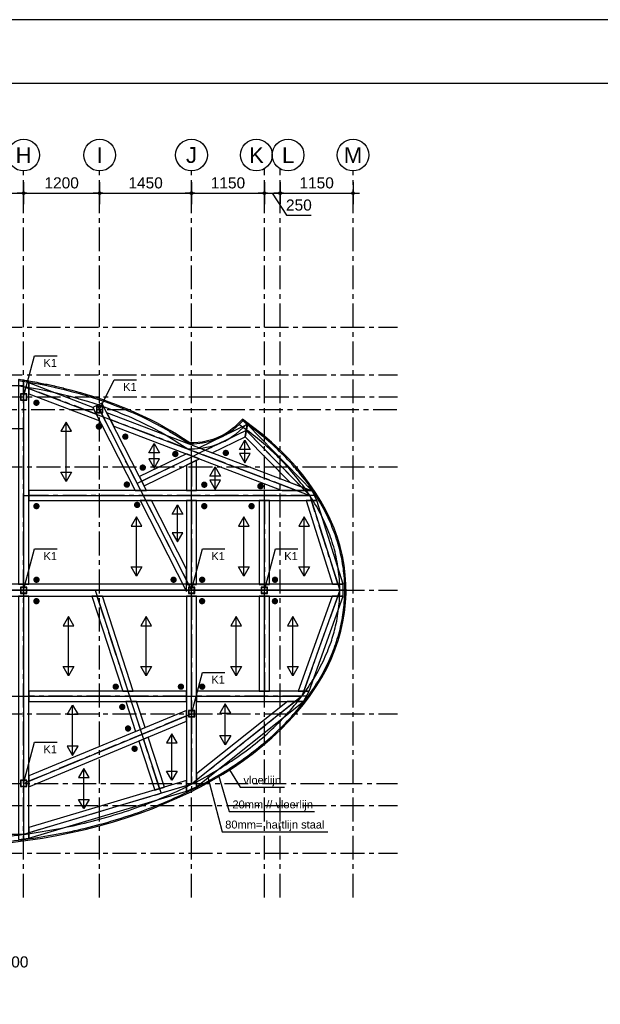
# Model space of a CAD drawing. Extents: x -29722 to 59460, y 0 to 42044.
# Tile 6 of 10: x 13493 to 22658, y 26501 to 42044. Entities that reach past the tile are written whole.
import ezdxf
from ezdxf.enums import TextEntityAlignment as Align

# ---------------------------------------------------------------- set-up
doc = ezdxf.new("R2010")
doc.units = 0
doc.header["$LTSCALE"] = 300
doc.header["$MEASUREMENT"] = 0
doc.header["$PDMODE"] = 3
doc.header["$PDSIZE"] = 2
doc.linetypes.add('CENTER', pattern=[2, 1.25, -0.25, 0.25, -0.25])
doc.linetypes.add('HIDDEN', pattern=[0.375, 0.25, -0.125])
doc.layers.get('0').update_dxf_attribs({"linetype": 'CONTINUOUS'})
doc.layers.get('DEFPOINTS').update_dxf_attribs({"linetype": 'CONTINUOUS'})
for name, color, linetype in [('01', 7, 'CENTER'), ('03', 7, 'CONTINUOUS'), ('05', 1, 'CONTINUOUS'), ('08', 7, 'CONTINUOUS'), ('12', 7, 'CONTINUOUS'), ('21', 3, 'CONTINUOUS'), ('22', 7, 'CONTINUOUS'), ('23', 2, 'CONTINUOUS'), ('24', 1, 'CONTINUOUS'), ('30', 3, 'CONTINUOUS'), ('32', 4, 'CONTINUOUS'), ('33', 3, 'HIDDEN'), ('38', 2, 'CENTER')]:
    doc.layers.add(name, color=color, linetype=linetype)
doc.layers.add('28', color=6, linetype='CONTINUOUS', plot=False)
doc.styles.add('ZI-Arial', font='arial.ttf')
doc.dimstyles.get("Standard").update_dxf_attribs({"dimscale": 50, "dimtxt": 2.5, "dimasz": 1, "dimexe": 0, "dimexo": 0, "dimgap": 0, "dimtad": 0, "dimdsep": 46, "dimtxsty": 'ZI-Arial', "dimblk1": 'DOT2035', "dimblk2": 'DOT2035', "dimsah": 1, "dimcen": -1, "dimse1": 1, "dimse2": 1, "dimazin": 0, "dimtfac": 1, "dimtdec": 0, "dimtix": 1, "dimtmove": 1, "dimatfit": 3, "dimldrblk": 'DOT2035', "dimfxl": 1, "dimtvp": 0.9, "dimtolj": 1, "dimtzin": 0, "dimarcsym": 0})

# ---------------------------------------------------------------- blocks, each defined once
blk = doc.blocks.new('KADER0')
at = {"layer": '05'}
blk.add_lwpolyline([(20, 20), (20, 820.88), (1169.2, 820.88), (1169.2, 20)], close=True, dxfattribs=at)
blk = doc.blocks.new('BORDER')
at = {"layer": '08'}
blk.add_line((1, 1), (0, 1), dxfattribs=at)
blk = doc.blocks.new('*U123')
at = {"layer": '30'}
blk.add_lwpolyline([(-7519, 93), (-7517, -93), (5167, -93), (5169, 93)], close=True, dxfattribs=at)
at = {"layer": '38'}
blk.add_line((5168, 0), (-7518, 0), dxfattribs=at)
at = {"layer": '22', "style": 'ZI-Arial'}
blk.add_attdef('TEKST', text='', height=250, dxfattribs=at).set_placement((-1175, -268), align=Align.CENTER)
blk = doc.blocks.new('*U135')
at = {"layer": '30'}
blk.add_lwpolyline([(-617, 80), (-556, -80), (642, -80), (465, 80)], close=True, dxfattribs=at)
at = {"layer": '38'}
blk.add_line((553, 0), (-587, 0), dxfattribs=at)
at = {"layer": '22', "style": 'ZI-Arial'}
blk.add_attdef('TEKST', text='', height=250, dxfattribs=at).set_placement((-17, 180), align=Align.CENTER)
blk = doc.blocks.new('*U137')
at = {"layer": '30'}
blk.add_lwpolyline([(-398, 80), (-395, -80), (577, -80), (426, 80)], close=True, dxfattribs=at)
at = {"layer": '38'}
blk.add_line((502, 0), (-397, 0), dxfattribs=at)
at = {"layer": '22', "style": 'ZI-Arial'}
blk.add_attdef('TEKST', text='', height=250, dxfattribs=at).set_placement((53, 180), align=Align.CENTER)
blk = doc.blocks.new('*U124')
at = {"layer": '30'}
blk.add_lwpolyline([(-675, 80), (-726, -80), (662, -80), (712, 80)], close=True, dxfattribs=at)
at = {"layer": '38'}
blk.add_line((687, 0), (-701, 0), dxfattribs=at)
at = {"layer": '22', "style": 'ZI-Arial'}
blk.add_attdef('TEKST', text='', height=250, dxfattribs=at).set_placement((-7, 180), align=Align.CENTER)
blk = doc.blocks.new('*U134')
at = {"layer": '30'}
blk.add_lwpolyline([(-1529, 80), (-1529, -80), (1677, -80), (1702, 80)], close=True, dxfattribs=at)
at = {"layer": '38'}
blk.add_line((1689, 0), (-1529, 0), dxfattribs=at)
at = {"layer": '22', "style": 'ZI-Arial'}
blk.add_attdef('TEKST', text='', height=250, dxfattribs=at).set_placement((80, 180), align=Align.CENTER)
blk = doc.blocks.new('*U138')
at = {"layer": '30'}
blk.add_lwpolyline([(-702, 80), (-702, -80), (621, -80), (621, 80)], close=True, dxfattribs=at)
at = {"layer": '38'}
blk.add_line((621, 0), (-702, 0), dxfattribs=at)
at = {"layer": '22', "style": 'ZI-Arial'}
blk.add_attdef('TEKST', text='', height=250, dxfattribs=at).set_placement((-40, 180), align=Align.CENTER)
blk = doc.blocks.new('*U139')
at = {"layer": '30'}
blk.add_lwpolyline([(-2178, 80), (-2178, -80), (2368, -80), (2298, 80)], close=True, dxfattribs=at)
at = {"layer": '38'}
blk.add_line((2333, 0), (-2178, 0), dxfattribs=at)
at = {"layer": '22', "style": 'ZI-Arial'}
blk.add_attdef('TEKST', text='', height=250, dxfattribs=at).set_placement((77, 180), align=Align.CENTER)
blk = doc.blocks.new('*U140')
at = {"layer": '30'}
blk.add_lwpolyline([(-774, 80), (-659, -80), (353, -80), (698, 80)], close=True, dxfattribs=at)
at = {"layer": '38'}
blk.add_line((525, 0), (-716, 0), dxfattribs=at)
at = {"layer": '22', "style": 'ZI-Arial'}
blk.add_attdef('TEKST', text='', height=250, dxfattribs=at).set_placement((-96, 180), align=Align.CENTER)
blk = doc.blocks.new('*U141')
at = {"layer": '30'}
blk.add_lwpolyline([(-820, 80), (-820, -80), (646, -80), (727, 80)], close=True, dxfattribs=at)
at = {"layer": '38'}
blk.add_line((686, 0), (-820, 0), dxfattribs=at)
at = {"layer": '22', "style": 'ZI-Arial'}
blk.add_attdef('TEKST', text='', height=250, dxfattribs=at).set_placement((-67, 180), align=Align.CENTER)
blk = doc.blocks.new('*U166')
at = {"layer": '30'}
blk.add_lwpolyline([(-1713, 80), (-1537, -80), (1309, -80), (1729, 80)], close=True, dxfattribs=at)
at = {"layer": '38'}
blk.add_line((1519, 0), (-1625, 0), dxfattribs=at)
at = {"layer": '22', "style": 'ZI-Arial'}
blk.add_attdef('TEKST', text='', height=250, dxfattribs=at).set_placement((-53, 180), align=Align.CENTER)
blk = doc.blocks.new('*U167')
at = {"layer": '30'}
blk.add_lwpolyline([(-657, 80), (-738, -80), (872, -80), (558, 80)], close=True, dxfattribs=at)
at = {"layer": '38'}
blk.add_line((715, 0), (-697, 0), dxfattribs=at)
at = {"layer": '22', "style": 'ZI-Arial'}
blk.add_attdef('TEKST', text='', height=250, dxfattribs=at).set_placement((9, 180), align=Align.CENTER)
blk = doc.blocks.new('*U168')
at = {"layer": '30'}
blk.add_lwpolyline([(-349, 80), (-349, -80), (127, -80), (49, 80)], close=True, dxfattribs=at)
at = {"layer": '38'}
blk.add_line((88, 0), (-349, 0), dxfattribs=at)
at = {"layer": '22', "style": 'ZI-Arial'}
blk.add_attdef('TEKST', text='', height=250, dxfattribs=at).set_placement((-131, 180), align=Align.CENTER)
blk = doc.blocks.new('*U169')
at = {"layer": '30'}
blk.add_lwpolyline([(-702, 80), (-702, -80), (621, -80), (621, 80)], close=True, dxfattribs=at)
at = {"layer": '38'}
blk.add_line((621, 0), (-702, 0), dxfattribs=at)
at = {"layer": '22', "style": 'ZI-Arial'}
blk.add_attdef('TEKST', text='', height=250, dxfattribs=at).set_placement((-40, 180), align=Align.CENTER)
blk = doc.blocks.new('*U171')
at = {"layer": '30'}
blk.add_lwpolyline([(-1957, 80), (-1937, -80), (1884, -80), (1884, 80)], close=True, dxfattribs=at)
at = {"layer": '38'}
blk.add_line((1884, 0), (-1947, 0), dxfattribs=at)
at = {"layer": '22', "style": 'ZI-Arial'}
blk.add_attdef('TEKST', text='', height=250, dxfattribs=at).set_placement((-31, 180), align=Align.CENTER)
blk = doc.blocks.new('*U172')
at = {"layer": '30'}
blk.add_lwpolyline([(-1646, 80), (-1577, -80), (1432, -80), (1432, 80)], close=True, dxfattribs=at)
at = {"layer": '38'}
blk.add_line((1432, 0), (-1612, 0), dxfattribs=at)
at = {"layer": '22', "style": 'ZI-Arial'}
blk.add_attdef('TEKST', text='', height=250, dxfattribs=at).set_placement((-90, 180), align=Align.CENTER)
blk = doc.blocks.new('*U173')
at = {"layer": '30'}
blk.add_lwpolyline([(-757.5, 80), (-757.5, -80), (744.5, -80), (744.5, 80)], close=True, dxfattribs=at)
at = {"layer": '38'}
blk.add_line((744.5, 0), (-757.5, 0), dxfattribs=at)
at = {"layer": '22', "style": 'ZI-Arial'}
blk.add_attdef('TEKST', text='', height=250, dxfattribs=at).set_placement((-6.5, 180), align=Align.CENTER)
blk = doc.blocks.new('*U174')
at = {"layer": '30'}
blk.add_lwpolyline([(-1245, 80), (-1245, -80), (1245, -80), (1245, 80)], close=True, dxfattribs=at)
at = {"layer": '38'}
blk.add_line((1245, 0), (-1245, 0), dxfattribs=at)
at = {"layer": '22', "style": 'ZI-Arial'}
blk.add_attdef('TEKST', text='', height=250, dxfattribs=at).set_placement((0, 180), align=Align.CENTER)
blk = doc.blocks.new('*U175')
at = {"layer": '30'}
blk.add_lwpolyline([(-794, 80), (-794, -80), (894, -80), (980, 80)], close=True, dxfattribs=at)
at = {"layer": '38'}
blk.add_line((937, 0), (-794, 0), dxfattribs=at)
at = {"layer": '22', "style": 'ZI-Arial'}
blk.add_attdef('TEKST', text='', height=250, dxfattribs=at).set_placement((71, 180), align=Align.CENTER)
blk = doc.blocks.new('*U183')
at = {"layer": '30'}
blk.add_lwpolyline([(-1315, 80), (-1381, -80), (1315, -80), (1381, 80)], close=True, dxfattribs=at)
at = {"layer": '38'}
blk.add_line((1348, 0), (-1348, 0), dxfattribs=at)
at = {"layer": '22', "style": 'ZI-Arial'}
blk.add_attdef('TEKST', text='', height=250, dxfattribs=at).set_placement((0, 180), align=Align.CENTER)
blk = doc.blocks.new('*U184')
at = {"layer": '30'}
blk.add_lwpolyline([(-1275, 80), (-1323, -80), (1275, -80), (1323, 80)], close=True, dxfattribs=at)
at = {"layer": '38'}
blk.add_line((1299, 0), (-1299, 0), dxfattribs=at)
at = {"layer": '22', "style": 'ZI-Arial'}
blk.add_attdef('TEKST', text='', height=250, dxfattribs=at).set_placement((0, 180), align=Align.CENTER)
blk = doc.blocks.new('*U186')
at = {"layer": '30'}
blk.add_lwpolyline([(-947, 80), (-1075, -80), (1085, -80), (885, 80)], close=True, dxfattribs=at)
at = {"layer": '38'}
blk.add_line((985, 0), (-1011, 0), dxfattribs=at)
at = {"layer": '22', "style": 'ZI-Arial'}
blk.add_attdef('TEKST', text='', height=250, dxfattribs=at).set_placement((-13, 180), align=Align.CENTER)
blk = doc.blocks.new('*U185')
at = {"layer": '30'}
blk.add_lwpolyline([(-833, 80), (-776, -80), (819, -80), (762, 80)], close=True, dxfattribs=at)
at = {"layer": '38'}
blk.add_line((791, 0), (-805, 0), dxfattribs=at)
at = {"layer": '22', "style": 'ZI-Arial'}
blk.add_attdef('TEKST', text='', height=250, dxfattribs=at).set_placement((-7, 180), align=Align.CENTER)
blk = doc.blocks.new('*U190')
at = {"layer": '30'}
blk.add_lwpolyline([(-205, 80), (-257, -80), (241, -80), (229, 80)], close=True, dxfattribs=at)
at = {"layer": '38'}
blk.add_line((235, 0), (-231, 0), dxfattribs=at)
at = {"layer": '22', "style": 'ZI-Arial'}
blk.add_attdef('TEKST', text='', height=250, dxfattribs=at).set_placement((2, 180), align=Align.CENTER)
blk = doc.blocks.new('*U191')
at = {"layer": '30'}
blk.add_lwpolyline([(-419, 80), (-407, -80), (405, -80), (409, 80)], close=True, dxfattribs=at)
at = {"layer": '38'}
blk.add_line((407, 0), (-413, 0), dxfattribs=at)
at = {"layer": '22', "style": 'ZI-Arial'}
blk.add_attdef('TEKST', text='', height=250, dxfattribs=at).set_placement((-3, 180), align=Align.CENTER)
blk = doc.blocks.new('*U192')
at = {"layer": '30'}
blk.add_lwpolyline([(-756, 80), (-808, -80), (771, -80), (823, 80)], close=True, dxfattribs=at)
at = {"layer": '38'}
blk.add_line((797, 0), (-782, 0), dxfattribs=at)
at = {"layer": '22', "style": 'ZI-Arial'}
blk.add_attdef('TEKST', text='', height=250, dxfattribs=at).set_placement((7, 180), align=Align.CENTER)
blk = doc.blocks.new('DOT2035')
for p, q in [((0, 3.5), (0, -3.5)), ((-1, 0), (2, 0))]:
    blk.add_line(p, q)
blk.add_circle((0, 0), 0.4)
blk = doc.blocks.new('*D149')
at = {"layer": '21', "color": 0, "lineweight": -2, "transparency": 16777216}
blk.add_line((7850, 2118), (8950, 2118), dxfattribs=at)
at = {"layer": 'DEFPOINTS', "color": 0, "transparency": 16777216}
for p in [(7800, 2468), (9000, 2468), (9000, 2118)]:
    blk.add_point(p, dxfattribs=at)
at = {"color": 0, "lineweight": -2, "transparency": 16777216, "xscale": 50, "yscale": 50, "zscale": 50, "rotation": 180}
blk.add_blockref('DOT2035', (7800, 2118), dxfattribs=at)
at = {"color": 0, "lineweight": -2, "transparency": 16777216, "xscale": 50, "yscale": 50, "zscale": 50}
blk.add_blockref('DOT2035', (9000, 2118), dxfattribs=at)
at = {"layer": '21', "color": 2, "transparency": 16777216, "insert": (8400, 2279), "char_height": 175, "attachment_point": 5, "style": 'ZI-Arial'}
blk.add_mtext('\\A1;1200', dxfattribs=at)
blk = doc.blocks.new('*D150')
at = {"layer": '21', "color": 0, "lineweight": -2, "transparency": 16777216}
blk.add_line((9050, 2118), (10400, 2118), dxfattribs=at)
at = {"layer": 'DEFPOINTS', "color": 0, "transparency": 16777216}
for p in [(9000, 2468), (10450, 2468), (10450, 2118)]:
    blk.add_point(p, dxfattribs=at)
at = {"color": 0, "lineweight": -2, "transparency": 16777216, "xscale": 50, "yscale": 50, "zscale": 50, "rotation": 180}
blk.add_blockref('DOT2035', (9000, 2118), dxfattribs=at)
at = {"color": 0, "lineweight": -2, "transparency": 16777216, "xscale": 50, "yscale": 50, "zscale": 50}
blk.add_blockref('DOT2035', (10450, 2118), dxfattribs=at)
at = {"layer": '21', "color": 2, "transparency": 16777216, "insert": (9725, 2279), "char_height": 175, "attachment_point": 5, "style": 'ZI-Arial'}
blk.add_mtext('\\A1;1450', dxfattribs=at)
blk = doc.blocks.new('*D151')
at = {"layer": '21', "color": 0, "lineweight": -2, "transparency": 16777216}
blk.add_line((10500, 2118), (11550, 2118), dxfattribs=at)
at = {"layer": 'DEFPOINTS', "color": 0, "transparency": 16777216}
for p in [(11600, 2501), (10450, 2468), (11600, 2118)]:
    blk.add_point(p, dxfattribs=at)
at = {"color": 0, "lineweight": -2, "transparency": 16777216, "xscale": 50, "yscale": 50, "zscale": 50, "rotation": 180}
blk.add_blockref('DOT2035', (10450, 2118), dxfattribs=at)
at = {"color": 0, "lineweight": -2, "transparency": 16777216, "xscale": 50, "yscale": 50, "zscale": 50}
blk.add_blockref('DOT2035', (11600, 2118), dxfattribs=at)
at = {"layer": '21', "color": 2, "transparency": 16777216, "insert": (11025, 2279), "char_height": 175, "attachment_point": 5, "style": 'ZI-Arial'}
blk.add_mtext('\\A1;1150', dxfattribs=at)
blk = doc.blocks.new('*D152')
at = {"layer": '21', "color": 0, "lineweight": -2, "transparency": 16777216}
for p, q in [((11650, 2118), (11800, 2118)), ((11725, 2118), (11950, 1768)), ((11950, 1768), (12339, 1768))]:
    blk.add_line(p, q, dxfattribs=at)
at = {"layer": 'DEFPOINTS', "color": 0, "transparency": 16777216}
for p in [(11600, 2501), (11850, 2501), (11850, 2118)]:
    blk.add_point(p, dxfattribs=at)
at = {"color": 0, "lineweight": -2, "transparency": 16777216, "xscale": 50, "yscale": 50, "zscale": 50, "rotation": 180}
blk.add_blockref('DOT2035', (11600, 2118), dxfattribs=at)
at = {"color": 0, "lineweight": -2, "transparency": 16777216, "xscale": 50, "yscale": 50, "zscale": 50}
blk.add_blockref('DOT2035', (11850, 2118), dxfattribs=at)
at = {"layer": '21', "color": 2, "transparency": 16777216, "insert": (12145, 1929), "char_height": 175, "attachment_point": 5, "style": 'ZI-Arial'}
blk.add_mtext('\\A1;250', dxfattribs=at)
blk = doc.blocks.new('*D153')
at = {"layer": '21', "color": 0, "lineweight": -2, "transparency": 16777216}
blk.add_line((11900, 2118), (12950, 2118), dxfattribs=at)
at = {"layer": 'DEFPOINTS', "color": 0, "transparency": 16777216}
for p in [(11850, 2501), (13000, 2468), (13000, 2118)]:
    blk.add_point(p, dxfattribs=at)
at = {"color": 0, "lineweight": -2, "transparency": 16777216, "xscale": 50, "yscale": 50, "zscale": 50, "rotation": 180}
blk.add_blockref('DOT2035', (11850, 2118), dxfattribs=at)
at = {"color": 0, "lineweight": -2, "transparency": 16777216, "xscale": 50, "yscale": 50, "zscale": 50}
blk.add_blockref('DOT2035', (13000, 2118), dxfattribs=at)
at = {"layer": '21', "color": 2, "transparency": 16777216, "insert": (12425, 2279), "char_height": 175, "attachment_point": 5, "style": 'ZI-Arial'}
blk.add_mtext('\\A1;1150', dxfattribs=at)
blk = doc.blocks.new('*D163')
at = {"layer": '21', "color": 0, "lineweight": -2, "transparency": 16777216}
blk.add_line((6550, 2118), (7750, 2118), dxfattribs=at)
at = {"layer": 'DEFPOINTS', "color": 0, "transparency": 16777216}
for p in [(6500, 2468), (7800, 2468), (7800, 2118)]:
    blk.add_point(p, dxfattribs=at)
at = {"color": 0, "lineweight": -2, "transparency": 16777216, "xscale": 50, "yscale": 50, "zscale": 50, "rotation": 180}
blk.add_blockref('DOT2035', (6500, 2118), dxfattribs=at)
at = {"color": 0, "lineweight": -2, "transparency": 16777216, "xscale": 50, "yscale": 50, "zscale": 50}
blk.add_blockref('DOT2035', (7800, 2118), dxfattribs=at)
at = {"layer": '21', "color": 2, "transparency": 16777216, "insert": (7150, 2279), "char_height": 175, "attachment_point": 5, "style": 'ZI-Arial'}
blk.add_mtext('\\A1;1300', dxfattribs=at)
blk = doc.blocks.new('ZI_VR_verd')
at = {"layer": '28'}
blk.add_line((6390, 0), (-6390, 0), dxfattribs=at)
for points in [[(1229, 3329), (1279, 3322), (1369, 3307), (1409, 3300), (1508, 3282), (1540, 3276), (1647, 3255), (1670, 3250), (1786, 3225), (1800, 3222), (1925, 3192), (1930, 3191), (2059, 3158), (2187, 3123), (2200, 3119), (2314, 3085), (2336, 3078), (2440, 3045), (2470, 3035), (2566, 3003), (2604, 2989), (2689, 2958), (2736, 2941), (2812, 2912), (2866, 2890), (2932, 2863), (2994, 2837), (3051, 2811), (3120, 2781), (3168, 2758), (3244, 2722), (3283, 2703), (3365, 2662), (3396, 2645), (3484, 2599), (3507, 2586), (3600, 2533), (3615, 2525), (3713, 2466), (3823, 2396), (3923, 2329), (3989, 2331), (4119, 2344), (4246, 2372), (4308, 2392), (4369, 2416), (4428, 2444), (4486, 2476), (4541, 2511), (4593, 2550), (4644, 2591), (4693, 2635), (4755, 2699)], [(1214, 3230), (1263, 3223), (1352, 3208), (1392, 3202), (1490, 3184), (1521, 3178), (1627, 3157), (1649, 3152), (1765, 3127), (1777, 3124), (1901, 3095), (1905, 3094), (2033, 3061), (2160, 3026), (2172, 3023), (2285, 2989), (2306, 2983), (2410, 2950), (2439, 2940), (2533, 2908), (2570, 2895), (2655, 2865), (2700, 2848), (2775, 2819), (2828, 2797), (2894, 2770), (2954, 2745), (3011, 2720), (3078, 2690), (3126, 2668), (3200, 2632), (3239, 2613), (3319, 2573), (3350, 2557), (3436, 2511), (3458, 2499), (3550, 2447), (3564, 2438), (3660, 2381), (3768, 2313), (3894, 2229), (3995, 2231), (4134, 2245), (4272, 2276), (4342, 2298), (4409, 2325), (4474, 2355), (4537, 2390), (4597, 2429), (4655, 2471), (4709, 2515), (4762, 2563), (4826, 2628)], [(1226, 3309), (1276, 3302), (1365, 3287), (1406, 3280), (1504, 3263), (1536, 3257), (1643, 3235), (1666, 3231), (1782, 3205), (1796, 3202), (1920, 3173), (1925, 3172), (2053, 3139), (2181, 3103), (2194, 3100), (2308, 3066), (2330, 3059), (2434, 3026), (2464, 3016), (2559, 2984), (2597, 2971), (2682, 2940), (2729, 2922), (2804, 2893), (2858, 2872), (2925, 2844), (2986, 2818), (3043, 2793), (3112, 2762), (3160, 2740), (3235, 2704), (3275, 2685), (3356, 2644), (3387, 2628), (3474, 2581), (3497, 2568), (3590, 2516), (3605, 2507), (3702, 2449), (3812, 2380), (3917, 2309), (3990, 2311), (4122, 2324), (4251, 2353), (4315, 2373), (4377, 2398), (4438, 2427), (4496, 2459), (4552, 2495), (4606, 2534), (4657, 2576), (4706, 2621), (4769, 2685)], [(4204, -2928), (4432, -3812), (6100, -3812)], [(4378, -2920), (4546, -3494), (5892, -3494)], [(4552, -2835), (4720, -3110), (5420, -3110)]]:
    blk.add_lwpolyline(points, dxfattribs=at)
blk.add_ellipse((0, 0), major_axis=(6390, 0), ratio=0.632238, start_param=8.520473, end_param=13.297876, dxfattribs=at)
for points, knots in [([(-3942, 3158), (-4018, 3120), (-4093, 3081), (-4290, 2973), (-4410, 2902), (-4640, 2755), (-4751, 2679), (-4963, 2521), (-5064, 2440), (-5256, 2273), (-5347, 2187), (-5518, 2010), (-5598, 1920), (-5747, 1736), (-5816, 1643), (-5942, 1452), (-5999, 1355), (-6101, 1160), (-6146, 1060), (-6224, 860), (-6257, 759), (-6311, 556), (-6331, 453), (-6360, 248), (-6368, 145), (-6371, -61), (-6367, -164), (-6345, -369), (-6328, -472), (-6281, -676), (-6252, -777), (-6180, -979), (-6139, -1078), (-6043, -1276), (-5989, -1373), (-5869, -1565), (-5804, -1660), (-5661, -1845), (-5584, -1937), (-5419, -2115), (-5331, -2202), (-5145, -2372), (-5046, -2455), (-4840, -2615), (-4731, -2693), (-4506, -2843), (-4388, -2915), (-4145, -3054), (-4019, -3120), (-3760, -3246), (-3626, -3306), (-3352, -3420), (-3211, -3473), (-2924, -3573), (-2777, -3619), (-2479, -3704), (-2327, -3743), (-2019, -3814), (-1863, -3846), (-1547, -3901), (-1387, -3925), (-1066, -3965), (-904, -3981), (-578, -4005), (-414, -4013), (-87, -4021), (77, -4021), (405, -4013), (568, -4005), (894, -3982), (1056, -3966), (1378, -3926), (1537, -3902), (1853, -3847), (2010, -3816), (2318, -3746), (2470, -3707), (2769, -3622), (2915, -3575), (3203, -3476), (3344, -3423), (3618, -3310), (3752, -3250), (4012, -3124), (4138, -3058), (4381, -2919), (4499, -2847), (4725, -2698), (4833, -2620), (5040, -2460), (5139, -2377), (5325, -2207), (5414, -2120), (5579, -1942), (5656, -1851), (5800, -1665), (5865, -1571), (5985, -1379), (6040, -1281), (6136, -1084), (6178, -985), (6250, -783), (6280, -682), (6327, -478), (6344, -376), (6366, -170), (6371, -67), (6368, 139), (6361, 242), (6333, 447), (6312, 550), (6259, 753), (6227, 854), (6149, 1054), (6104, 1154), (6002, 1350), (5945, 1446), (5820, 1637), (5751, 1731), (5603, 1915), (5523, 2005), (5352, 2181), (5262, 2268), (5070, 2435), (4969, 2517), (4824, 2625), (4784, 2654), (4744, 2682)], [8.520473, 8.520473, 8.520473, 8.520473, 8.56614, 8.56614, 8.643241, 8.643241, 8.720341, 8.720341, 8.797441, 8.797441, 8.874542, 8.874542, 8.951642, 8.951642, 9.028743, 9.028743, 9.105843, 9.105843, 9.182943, 9.182943, 9.260044, 9.260044, 9.337144, 9.337144, 9.414245, 9.414245, 9.491345, 9.491345, 9.568445, 9.568445, 9.645546, 9.645546, 9.722646, 9.722646, 9.799746, 9.799746, 9.876847, 9.876847, 9.953947, 9.953947, 10.031048, 10.031048, 10.108148, 10.108148, 10.185248, 10.185248, 10.262349, 10.262349, 10.339449, 10.339449, 10.41655, 10.41655, 10.49365, 10.49365, 10.57075, 10.57075, 10.647851, 10.647851, 10.724951, 10.724951, 10.802052, 10.802052, 10.879152, 10.879152, 10.956252, 10.956252, 11.033353, 11.033353, 11.110453, 11.110453, 11.187554, 11.187554, 11.264654, 11.264654, 11.341754, 11.341754, 11.418855, 11.418855, 11.495955, 11.495955, 11.573056, 11.573056, 11.650156, 11.650156, 11.727256, 11.727256, 11.804357, 11.804357, 11.881457, 11.881457, 11.958558, 11.958558, 12.035658, 12.035658, 12.112758, 12.112758, 12.189859, 12.189859, 12.266959, 12.266959, 12.34406, 12.34406, 12.42116, 12.42116, 12.49826, 12.49826, 12.575361, 12.575361, 12.652461, 12.652461, 12.729561, 12.729561, 12.806662, 12.806662, 12.883762, 12.883762, 12.960863, 12.960863, 13.037963, 13.037963, 13.115063, 13.115063, 13.192164, 13.192164, 13.269264, 13.269264, 13.297876, 13.297876, 13.297876, 13.297876]), ([(-3906, 3086), (-3981, 3048), (-4055, 3010), (-4272, 2891), (-4411, 2808), (-4641, 2658), (-4735, 2592), (-4914, 2457), (-5001, 2388), (-5174, 2239), (-5259, 2160), (-5421, 1997), (-5497, 1913), (-5640, 1744), (-5706, 1657), (-5828, 1482), (-5884, 1393), (-5985, 1213), (-6030, 1122), (-6110, 939), (-6144, 846), (-6203, 660), (-6226, 566), (-6263, 378), (-6275, 283), (-6290, 94), (-6292, 0), (-6284, -190), (-6275, -284), (-6246, -473), (-6226, -567), (-6175, -754), (-6144, -847), (-6071, -1031), (-6030, -1123), (-5936, -1304), (-5883, -1394), (-5768, -1571), (-5705, -1658), (-5570, -1830), (-5497, -1914), (-5341, -2079), (-5259, -2160), (-5085, -2318), (-4993, -2395), (-4798, -2547), (-4693, -2622), (-4474, -2768), (-4359, -2839), (-4121, -2975), (-3998, -3041), (-3743, -3166), (-3611, -3226), (-3337, -3339), (-3196, -3393), (-2906, -3494), (-2757, -3542), (-2449, -3630), (-2291, -3670), (-1969, -3743), (-1806, -3775), (-1476, -3831), (-1309, -3855), (-973, -3894), (-804, -3909), (-464, -3931), (-293, -3937), (49, -3941), (220, -3939), (561, -3926), (731, -3915), (1069, -3884), (1237, -3864), (1570, -3816), (1736, -3788), (2061, -3723), (2222, -3687), (2538, -3605), (2694, -3561), (2998, -3464), (3147, -3411), (3438, -3299), (3580, -3239), (3855, -3113), (3989, -3046), (4247, -2906), (4371, -2832), (4610, -2680), (4724, -2601), (4942, -2437), (5045, -2352), (5241, -2178), (5333, -2088), (5505, -1905), (5585, -1811), (5733, -1621), (5801, -1524), (5923, -1326), (5978, -1226), (6075, -1024), (6117, -922), (6181, -735), (6205, -650), (6249, -461), (6266, -357), (6288, -149), (6292, -45), (6287, 164), (6278, 268), (6246, 476), (6224, 579), (6165, 785), (6130, 888), (6045, 1090), (5997, 1191), (5887, 1389), (5825, 1487), (5689, 1680), (5615, 1775), (5469, 1945), (5398, 2021), (5248, 2171), (5168, 2244), (5003, 2387), (4916, 2456), (4783, 2556), (4741, 2586), (4698, 2617)], [8.520473, 8.520473, 8.520473, 8.520473, 8.566089, 8.566089, 8.65732, 8.65732, 8.724073, 8.724073, 8.790826, 8.790826, 8.863984, 8.863984, 8.937143, 8.937143, 9.010302, 9.010302, 9.08346, 9.08346, 9.156619, 9.156619, 9.229778, 9.229778, 9.302936, 9.302936, 9.376095, 9.376095, 9.449254, 9.449254, 9.522412, 9.522412, 9.595571, 9.595571, 9.66873, 9.66873, 9.741888, 9.741888, 9.815047, 9.815047, 9.888206, 9.888206, 9.961364, 9.961364, 10.034523, 10.034523, 10.107228, 10.107228, 10.183053, 10.183053, 10.259546, 10.259546, 10.336047, 10.336047, 10.413455, 10.413455, 10.49171, 10.49171, 10.571028, 10.571028, 10.652071, 10.652071, 10.733114, 10.733114, 10.814157, 10.814157, 10.8952, 10.8952, 10.976243, 10.976243, 11.057286, 11.057286, 11.138329, 11.138329, 11.219372, 11.219372, 11.300415, 11.300415, 11.381458, 11.381458, 11.462501, 11.462501, 11.543545, 11.543545, 11.624588, 11.624588, 11.705631, 11.705631, 11.786674, 11.786674, 11.867717, 11.867717, 11.94876, 11.94876, 12.029803, 12.029803, 12.110846, 12.110846, 12.191889, 12.191889, 12.272932, 12.272932, 12.353975, 12.353975, 12.420463, 12.420463, 12.501067, 12.501067, 12.58167, 12.58167, 12.662274, 12.662274, 12.742877, 12.742877, 12.823481, 12.823481, 12.904084, 12.904084, 12.984687, 12.984687, 13.065291, 13.065291, 13.132491, 13.132491, 13.19969, 13.19969, 13.26689, 13.26689, 13.297876, 13.297876, 13.297876, 13.297876])]:
    blk.add_open_spline(points, degree=3, knots=knots, dxfattribs=at)
at = {"layer": '28', "style": 'ZI-Arial'}
for s, p in [('vloerlijn', (4770, -3060)), ('20mm // vloerlijn', (4596, -3444)), ('80mm= hartlijn staal', (4482, -3762))]:
    blk.add_text(s, height=125, dxfattribs=at).set_placement(p)
blk = doc.blocks.new('ZI_HL_ST')
at = {"layer": '28'}
for p, q in [((-1300, 3230), (1300, 3230)), ((1300, 3230), (1300, 0)), ((1300, 3217), (2557, 2738)), ((2500, 2850), (3142, 1589)), ((2557, 2738), (5817, 1496)), ((-1300, 2550), (1300, 2550)), ((4814, 2520), (4072, 2161)), ((5817, 1496), (4814, 2520)), ((3950, 1589), (3950, 2207)), ((3950, 2102), (3092, 1687)), ((4072, 2161), (3950, 2102)), ((3142, 1589), (3950, 0)), ((3950, 0), (3950, 1589)), ((5100, 0), (5100, 1589)), ((1300, 1496), (5817, 1496)), ((5817, 1496), (6290, 0)), ((-3950, 0), (6290, 0)), ((1300, 0), (1300, -3855)), ((2430, 0), (2973, -1675)), ((3950, -3064), (3950, 0)), ((5100, -1675), (5100, 0)), ((6290, 0), (5691, -1675)), ((-1300, -1675), (1300, -1675)), ((1300, -1675), (3950, -1675)), ((2973, -1675), (3167, -2275)), ((5691, -1675), (3950, -3064)), ((3950, -1675), (5691, -1675)), ((1300, -3050), (3950, -1950)), ((3167, -2275), (3469, -3207)), ((3950, -3064), (1300, -3855)), ((1300, -3855), (-1300, -3855))]:
    blk.add_line(p, q, dxfattribs=at)
blk = doc.blocks.new('*U194')
at = {"layer": '30'}
blk.add_lwpolyline([(-377, 80), (-226, -80), (355, -80), (469, 80)], close=True, dxfattribs=at)
at = {"layer": '38'}
blk.add_line((412, 0), (-302, 0), dxfattribs=at)
at = {"layer": '22', "style": 'ZI-Arial'}
blk.add_attdef('TEKST', text='', height=250, dxfattribs=at).set_placement((55, 180), align=Align.CENTER)
blk = doc.blocks.new('K100x100x6.3s', base_point=(50, 50))
at = {"layer": '33'}
blk.add_lwpolyline([(8, 0), (92, 0, 0.4142136), (100, 8), (100, 92, 0.4142136), (92, 100), (8, 100, 0.4142136), (0, 92), (0, 8, 0.4142136), (8, 0, 0.4142136)], format="xyb", dxfattribs=at)
blk.add_lwpolyline([(8, 6.3), (92, 6.3, 0.4142136), (93.7, 8), (93.7, 92, 0.4142136), (92, 93.7), (8, 93.7, 0.4142136), (6.3, 92), (6.3, 8, 0.4142136)], format="xyb", close=True, dxfattribs=at)
blk = doc.blocks.new('*U213')
at = {"layer": '22'}
for p, q in [((0, 0), (174, 651)), ((174, 651), (527, 651))]:
    blk.add_line(p, q, dxfattribs=at)
at = {"layer": '28'}
blk.add_lwpolyline([(-50, -50), (50, -50), (50, 50), (-50, 50)], close=True, dxfattribs=at)
blk.add_blockref('K100x100x6.3s', (0, 0))
at = {"layer": '22', "style": 'ZI-Arial'}
blk.add_text('K1', height=125, dxfattribs=at).set_placement((313, 476))
blk = doc.blocks.new('*U234')
at = {"layer": '22'}
for p, q in [((0, 0), (231, 472)), ((231, 472), (583, 472))]:
    blk.add_line(p, q, dxfattribs=at)
at = {"layer": '28'}
blk.add_lwpolyline([(-50, -50), (50, -50), (50, 50), (-50, 50)], close=True, dxfattribs=at)
blk.add_blockref('K100x100x6.3s', (0, 0))
at = {"layer": '22', "style": 'ZI-Arial'}
blk.add_text('K1', height=125, dxfattribs=at).set_placement((370, 297))
blk = doc.blocks.new('*U249')
at = {"layer": '03'}
blk.add_line((-938, 0), (938, 0), dxfattribs=at)
for points in [[(-938, 0), (-645, -169), (-645, 169)], [(938, 0), (645, -169), (645, 169)]]:
    blk.add_lwpolyline(points, close=True, dxfattribs=at)
blk = doc.blocks.new('*U256')
at = {"layer": '03'}
blk.add_line((-736, 0), (736, 0), dxfattribs=at)
for points in [[(-736, 0), (-443, -169), (-443, 169)], [(736, 0), (443, -169), (443, 169)]]:
    blk.add_lwpolyline(points, close=True, dxfattribs=at)
blk = doc.blocks.new('*U259')
at = {"layer": '03'}
blk.add_line((-644, 0), (644, 0), dxfattribs=at)
for points in [[(-644, 0), (-351, -169), (-351, 169)], [(644, 0), (351, -169), (351, 169)]]:
    blk.add_lwpolyline(points, close=True, dxfattribs=at)
blk = doc.blocks.new('*U258')
at = {"layer": '03'}
blk.add_line((-636, 0), (636, 0), dxfattribs=at)
for points in [[(-636, 0), (-343, -169), (-343, 169)], [(636, 0), (343, -169), (343, 169)]]:
    blk.add_lwpolyline(points, close=True, dxfattribs=at)
blk = doc.blocks.new('*U260')
at = {"layer": '03'}
blk.add_line((-389, 0), (389, 0), dxfattribs=at)
for points in [[(-389, 0), (-96, -169), (-96, 169)], [(389, 0), (96, -169), (96, 169)]]:
    blk.add_lwpolyline(points, close=True, dxfattribs=at)
blk = doc.blocks.new('*U253')
at = {"layer": '03'}
blk.add_line((-356, 0), (356, 0), dxfattribs=at)
for points in [[(-356, 0), (-63, -169), (-63, 169)], [(356, 0), (63, -169), (63, 169)]]:
    blk.add_lwpolyline(points, close=True, dxfattribs=at)
blk = doc.blocks.new('*U261')
at = {"layer": '03'}
blk.add_line((-588, 0), (588, 0), dxfattribs=at)
for points in [[(-588, 0), (-295, -169), (-295, 169)], [(588, 0), (295, -169), (295, 169)]]:
    blk.add_lwpolyline(points, close=True, dxfattribs=at)
blk = doc.blocks.new('*U262')
at = {"layer": '03'}
blk.add_line((-792, 0), (792, 0), dxfattribs=at)
for points in [[(-792, 0), (-499, -169), (-499, 169)], [(792, 0), (499, -169), (499, 169)]]:
    blk.add_lwpolyline(points, close=True, dxfattribs=at)
blk = doc.blocks.new('Zi_ASSEN')
at = {"layer": '01'}
for p, q in [((11600, -9000), (11600, 2501.494)), ((11850, -9000), (11850, 2501.494)), ((7800, -9000), (7800, 2468)), ((9000, -9000), (9000, 2468)), ((10450, -9000), (10450, 2468)), ((13000, -9000), (13000, 2468)), ((-3395.5, 0), (13700, 0)), ((-3395.5, -750), (13700, -750)), ((-3990.551, -1100), (13700, -1100)), ((-3483.019, -1300), (13700, -1300)), ((-3395.5, -2200), (13700, -2200)), ((-3395.5, -4150), (13700, -4150)), ((-3395.5, -6100), (13700, -6100)), ((-3428.994, -7200), (13700, -7200)), ((-3396.753, -7550), (13700, -7550)), ((-3395.5, -8300), (13700, -8300))]:
    blk.add_line(p, q, dxfattribs=at)
at = {"layer": '12'}
for centre in [(7800, 2718), (9000, 2718), (10450, 2718), (11475, 2718), (11975, 2718), (13000, 2718)]:
    blk.add_circle(centre, 250, dxfattribs=at)
at = {"layer": '24', "style": 'ZI-Arial'}
for s, p in [('H', (7800, 2718)), ('I', (9000, 2718)), ('J', (10450, 2718)), ('K', (11475, 2718)), ('L', (11975, 2718)), ('M', (13000, 2718))]:
    blk.add_text(s, height=250, dxfattribs=at).set_placement(p, align=Align.MIDDLE)
at = {"layer": '21'}
for base, p1, p2, picture, middle in [((11600, 2118), (10450, 2468), (11600, 2501.494), '*D151', (11025, 2278.83)), ((13000, 2118), (11850, 2501.494), (13000, 2468), '*D153', (12425, 2278.83)), ((7800, 2118), (6500, 2468), (7800, 2468), '*D163', (7150, 2278.938)), ((9000, 2118), (7800, 2468), (9000, 2468), '*D149', (8400, 2278.83)), ((10450, 2118), (9000, 2468), (10450, 2468), '*D150', (9725, 2278.83))]:
    dim = blk.add_linear_dim(base=base, p1=p1, p2=p2, dimstyle='Standard', override={"dimtxt": 3.5, "dimclrt": 2}, dxfattribs=at)
    dim.commit()
    dim.dimension.update_dxf_attribs({"geometry": picture, "text_midpoint": middle})
dim = blk.add_linear_dim(base=(11850, 2118), p1=(11600, 2501.494), p2=(11850, 2501.494), dimstyle='Standard', override={"dimtxt": 3.5, "dimclrt": 2}, dxfattribs=at)
dim.commit()
dim.dimension.update_dxf_attribs({"geometry": '*D152', "text_midpoint": (11950, 1768), "dimtype": 128})

msp = doc.modelspace()

# ---------------------------------------------------------------- linework, layer by layer
at = {"layer": '32'}
for points, const_width in [([(13782, 35997, 1), (13732, 35997, 1)], 49.8), ([(14769, 35621, 1), (14718, 35621, 1)], 49.8), ([(15185, 35462, 1), (15135, 35462, 1)], 49.8), ([(15975, 35188, 1), (15924, 35188, 1)], 49.8), ([(16772, 35205, 1), (16722, 35205, 1)], 49.8), ([(15461, 34973, 1), (15410, 34973, 1)], 49.8), ([(15210, 34705, 1), (15159, 34705, 1)], 49.8), ([(16432, 34703, -1), (16382, 34703, -1)], 49.8), ([(17267, 34680, -1), (17318, 34680, -1)], 49.8), ([(13782, 34365, 1), (13732, 34365, 1)], 49.8), ([(15372, 34385, 1), (15322, 34385, 1)], 49.8), ([(16432, 34365, 1), (16382, 34365, 1)], 49.8), ([(17128, 34365, -1), (17179, 34365, -1)], 49.8), ([(13783, 33203, -1), (13733, 33203, -1)], 49.7), ([(15947, 33203, -1), (15897, 33203, -1)], 49.7), ([(16398, 33203, -1), (16348, 33203, -1)], 49.7), ([(17548, 33203, -1), (17498, 33203, -1)], 49.7), ([(13782, 32865, 1), (13732, 32865, 1)], 49.7), ([(16397, 32865, 1), (16347, 32865, 1)], 49.7), ([(17547, 32865, 1), (17497, 32865, 1)], 49.7), ([(14984, 31515, 1), (15034, 31515, 1)], 49.7), ([(16013, 31515, 1), (16063, 31515, 1)], 49.7), ([(16398, 31515, -1), (16348, 31515, -1)], 49.7), ([(15087, 31195, 1), (15137, 31195, 1)], 49.7), ([(15178, 30855, 1), (15228, 30855, 1)], 49.7), ([(15282, 30535, 1), (15332, 30535, 1)], 49.7)]:
    msp.add_lwpolyline(points, format="xyb", close=True, dxfattribs=dict(at, const_width=const_width))

# ---------------------------------------------------------------- block references
for name, xscale, yscale, zscale in [('BORDER', 59460, 42044, 59460), ('KADER0', 50, 50, 50)]:
    msp.add_blockref(name, (0, 0), dxfattribs=dict(xscale=xscale, yscale=yscale, zscale=zscale))
for name, p in [('Zi_ASSEN', (5755, 37188)), ('ZI_VR_verd', (12255, 33038)), ('*U213', (13555, 36088)), ('ZI_HL_ST', (12255, 33038)), ('*U234', (14755, 35888)), ('*U139', (15814, 34534)), ('*U213', (13555, 33038)), ('*U213', (16205, 33038)), ('*U213', (17356, 33038)), ('*U123', (13430, 33038)), ('*U213', (16205, 31088)), ('*U174', (14880, 31363)), ('*U175', (17080, 31363)), ('*U213', (13555, 29988))]:
    msp.add_blockref(name, p)
for name, p, rotation in [('*U134', (13555, 34660), 90), ('*U135', (14184, 36015), 339.1438461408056), ('*U141', (15092, 35225), 296.9657144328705), ('*U166', (16442, 35155), 339.1438461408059), ('*U194', (16698, 35378), 25.8073808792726), ('*U140', (17571, 35045), 314.4259337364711), ('*U137', (15776, 34932), 25.80738087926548), ('*U168', (16205, 34963), 90), ('*U167', (15801, 33832), 296.9657144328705), ('*U169', (16205, 33832), 90), ('*U138', (17355, 33832), 90), ('*U124', (18309, 33786), 287.5527104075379), ('*U192', (14957, 32201), 287.9491279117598), ('*U185', (18246, 32200), 70.31422813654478), ('*U171', (13555, 31060), 90), ('*U172', (16205, 31513), 90), ('*U173', (17355, 32200), 90), ('*U186', (17076, 30668), 38.58348295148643), ('*U190', (15325, 31063), 287.9491279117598), ('*U183', (14880, 30538), 22.54306100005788), ('*U191', (15575, 30293), 287.9491279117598), ('*U184', (14880, 29578), 16.61698898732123)]:
    msp.add_blockref(name, p, dxfattribs=dict(rotation=rotation))
at = {"yscale": 0.5, "zscale": 0.5}
for name, p, xscale, rotation in [('*U249', (14227, 35224), -0.5, 270), ('*U260', (15614, 35158), 0.5, 90), ('*U253', (17046, 35227), 0.5, 90), ('*U253', (16577, 34806), 0.5, 90), ('*U261', (15985, 34093), 0.5, 90), ('*U249', (15335, 33727), -0.5, 270), ('*U249', (17029, 33727), -0.5, 270), ('*U249', (17984, 33728), -0.5, 270), ('*U249', (14264, 32155), -0.5, 270), ('*U249', (15488, 32155), -0.5, 270), ('*U249', (16908, 32155), -0.5, 270), ('*U249', (17806, 32155), -0.5, 270), ('*U259', (16739, 30920), -0.5, 270), ('*U262', (14329, 30826), 0.5, 90), ('*U256', (15894, 30405), -0.5, 270), ('*U258', (14504, 29908), -0.5, 270)]:
    msp.add_blockref(name, p, dxfattribs=dict(at, xscale=xscale, rotation=rotation))

# ---------------------------------------------------------------- texts
at = {"layer": '23', "style": 'ZI-Arial'}
msp.add_text('-              overspanningsrichting houten balklaag 58x145 h.o.h. max. 400 ', height=175, dxfattribs=at).set_placement((5804, 27083))

doc.saveas('drawing.dxf')
